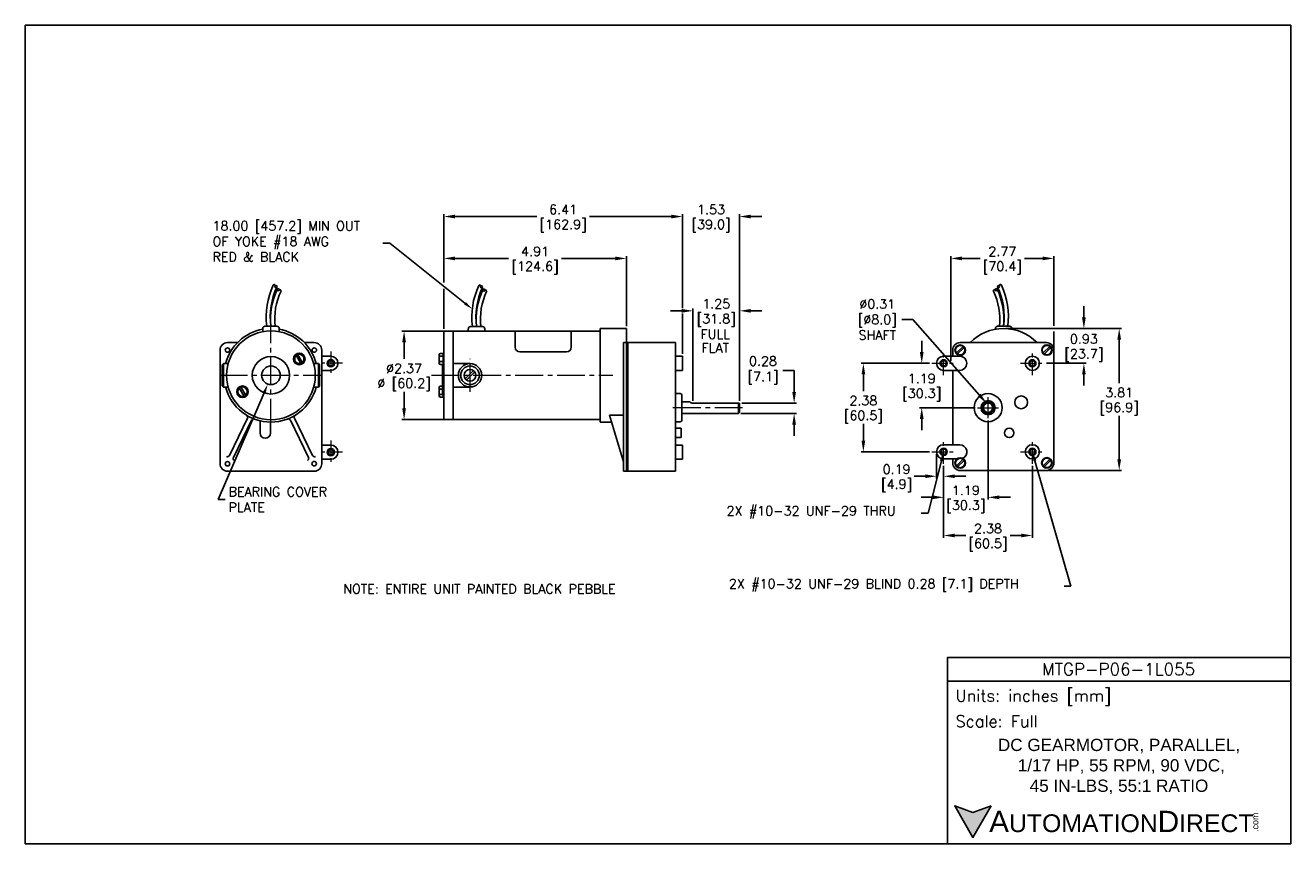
# Model space of a CAD drawing. Extents: x 903.1 to 937.1, y -9.5 to 12.4.
import ezdxf
from ezdxf import colors
from ezdxf.entities.mleader import LeaderData, LeaderLine
from ezdxf.math import Vec2, Vec3

# ---------------------------------------------------------------- set-up
doc = ezdxf.new("R2010")
doc.units = 0
doc.header["$LTSCALE"] = 4
doc.header["$MEASUREMENT"] = 0
doc.linetypes.add('CENTER2', pattern=[1.125, 0.75, -0.125, 0.125, -0.125])
doc.layers.get('0').update_dxf_attribs({"linetype": 'CONTINUOUS'})
doc.layers.get('DEFPOINTS').update_dxf_attribs({"linetype": 'CONTINUOUS'})
for name, color, linetype in [('CENTER', 40, 'CENTER2'), ('DIMENSIONS', 140, 'CONTINUOUS'), ('DIMENSIONS @ 1', 140, 'CONTINUOUS'), ('TEXT', 140, 'CONTINUOUS')]:
    doc.layers.add(name, color=color, linetype=linetype)
doc.styles.add('\\M+2ABAC\\M+2A6A11', font='txt')
doc.styles.add('_TCW_TXTSTY_1', font='ROMANS.SHX', dxfattribs={"height": 0.154839})
doc.styles.add('ROMANS', font='romans.shx')
doc.styles.get("Standard").update_dxf_attribs({"font": 'romans.shx'})
doc.dimstyles.get("Standard").update_dxf_attribs({"dimtxt": 0.25, "dimasz": 0.3, "dimexe": 0.0625, "dimexo": 0.0625, "dimgap": 0.0625, "dimtad": 0, "dimtih": 1, "dimtoh": 1, "dimzin": 0, "dimdsep": 46, "dimtxsty": 'Standard', "dimcen": 0, "dimadec": 0, "dimazin": 0, "dimtfac": 1, "dimtofl": 0, "dimtmove": 0, "dimatfit": 3, "dimfxl": 0, "dimtolj": 1, "dimtzin": 0, "dimarcsym": 0})

# ---------------------------------------------------------------- blocks, each defined once
blk = doc.blocks.new('*D16')
at = {"layer": 'DEFPOINTS', "color": 0, "ltscale": 0.5}
for p in [(920.71, 7.307), (914.296, 4.315), (920.71, 3.636)]:
    blk.add_point(p, dxfattribs=at)
at = {"layer": 'DIMENSIONS', "color": 0, "lineweight": -2, "ltscale": 0.5}
for p, q in [((914.296, 5.531), (914.296, 7.37)), ((914.596, 7.307), (916.792, 7.307)), ((920.41, 7.307), (918.215, 7.307)), ((920.71, 4.844), (920.71, 7.37)), ((914.296, 4.378), (914.296, 5.363)), ((920.71, 3.698), (920.71, 4.701))]:
    blk.add_line(p, q, dxfattribs=at)
at = {"layer": 'DIMENSIONS', "color": 0, "ltscale": 0.5}
for points in [[(914.596, 7.357), (914.596, 7.257), (914.296, 7.307)], [(920.41, 7.357), (920.41, 7.257), (920.71, 7.307)]]:
    blk.add_solid(points, dxfattribs=at)
at = {"layer": 'DIMENSIONS', "color": 0, "ltscale": 0.5, "char_height": 0.25, "attachment_point": 5}
for s, insert in [('\\A1;6.41', (917.503, 7.495)), ('\\A1;[162.9]', (917.503, 7.054))]:
    blk.add_mtext(s, dxfattribs=dict(at, insert=insert))
blk = doc.blocks.new('*D15')
at = {"layer": 'DEFPOINTS', "color": 0, "ltscale": 0.5}
for p in [(914.296, 6.181), (914.296, 4.225), (919.201, 4.298)]:
    blk.add_point(p, dxfattribs=at)
at = {"layer": 'DIMENSIONS', "color": 0, "lineweight": -2, "ltscale": 0.5}
for p, q in [((914.296, 5.531), (914.296, 6.244)), ((914.596, 6.181), (916.038, 6.181)), ((918.901, 6.181), (917.46, 6.181)), ((919.201, 4.36), (919.201, 6.244)), ((914.296, 4.287), (914.296, 5.337))]:
    blk.add_line(p, q, dxfattribs=at)
at = {"layer": 'DIMENSIONS', "color": 0, "ltscale": 0.5}
for points in [[(914.596, 6.231), (914.596, 6.131), (914.296, 6.181)], [(918.901, 6.231), (918.901, 6.131), (919.201, 6.181)]]:
    blk.add_solid(points, dxfattribs=at)
at = {"layer": 'DIMENSIONS', "color": 0, "ltscale": 0.5, "char_height": 0.25, "attachment_point": 5}
for s, insert in [('\\A1;4.91', (916.749, 6.369)), ('\\A1;[124.6]', (916.749, 5.928))]:
    blk.add_mtext(s, dxfattribs=dict(at, insert=insert))
blk = doc.blocks.new('*D2')
at = {"layer": 'DEFPOINTS', "color": 0, "ltscale": 0.5}
for p in [(927.411, 3.364), (925.57, 0.984), (927.411, 0.984)]:
    blk.add_point(p, dxfattribs=at)
at = {"layer": 'DIMENSIONS', "color": 0, "lineweight": -2, "ltscale": 0.5}
for p, q in [((927.348, 3.364), (925.507, 3.364)), ((925.57, 3.064), (925.57, 2.615)), ((925.57, 1.284), (925.57, 1.734)), ((927.348, 0.984), (925.507, 0.984))]:
    blk.add_line(p, q, dxfattribs=at)
at = {"layer": 'DIMENSIONS', "color": 0, "ltscale": 0.5}
for points in [[(925.52, 3.064), (925.62, 3.064), (925.57, 3.364)], [(925.52, 1.284), (925.62, 1.284), (925.57, 0.984)]]:
    blk.add_solid(points, dxfattribs=at)
at = {"layer": 'DIMENSIONS', "color": 0, "ltscale": 0.5, "char_height": 0.25, "attachment_point": 5}
for s, insert in [('\\A1;2.38', (925.57, 2.362)), ('\\A1;[60.5]', (925.57, 1.921))]:
    blk.add_mtext(s, dxfattribs=dict(at, insert=insert))
blk = doc.blocks.new('*D3')
at = {"layer": 'DEFPOINTS', "color": 0, "ltscale": 0.5}
for p in [(930.689, 6.181), (930.689, 3.719), (927.919, 3.364)]:
    blk.add_point(p, dxfattribs=at)
at = {"layer": 'DIMENSIONS', "color": 0, "lineweight": -2, "ltscale": 0.5}
for p, q in [((927.919, 3.427), (927.919, 6.244)), ((928.219, 6.181), (928.712, 6.181)), ((930.389, 6.181), (929.896, 6.181)), ((930.689, 4.37), (930.689, 6.244)), ((930.689, 3.782), (930.689, 4.222))]:
    blk.add_line(p, q, dxfattribs=at)
at = {"layer": 'DIMENSIONS', "color": 0, "ltscale": 0.5}
for points in [[(928.219, 6.231), (928.219, 6.131), (927.919, 6.181)], [(930.389, 6.231), (930.389, 6.131), (930.689, 6.181)]]:
    blk.add_solid(points, dxfattribs=at)
at = {"layer": 'DIMENSIONS', "color": 0, "ltscale": 0.5, "char_height": 0.25, "attachment_point": 5}
for s, insert in [('\\A1;2.77', (929.304, 6.369)), ('\\A1;[70.4]', (929.304, 5.928))]:
    blk.add_mtext(s, dxfattribs=dict(at, insert=insert))
blk = doc.blocks.new('*D4')
at = {"layer": 'DEFPOINTS', "color": 0, "ltscale": 0.5}
for p in [(927.727, 0.667), (930.111, 0.667), (927.727, -1.263)]:
    blk.add_point(p, dxfattribs=at)
at = {"layer": 'DIMENSIONS', "color": 0, "lineweight": -2, "ltscale": 0.5}
for p, q in [((927.727, 0.605), (927.727, -1.326)), ((930.111, 0.605), (930.111, -1.326)), ((928.027, -1.263), (928.327, -1.263)), ((929.811, -1.263), (929.512, -1.263))]:
    blk.add_line(p, q, dxfattribs=at)
at = {"layer": 'DIMENSIONS', "color": 0, "ltscale": 0.5}
for points in [[(928.027, -1.213), (928.027, -1.313), (927.727, -1.263)], [(929.811, -1.213), (929.811, -1.313), (930.111, -1.263)]]:
    blk.add_solid(points, dxfattribs=at)
at = {"layer": 'DIMENSIONS', "color": 0, "ltscale": 0.5, "char_height": 0.25, "attachment_point": 5}
for s, insert in [('\\A1;2.38', (928.919, -1.076)), ('\\A1;[60.5]', (928.919, -1.516))]:
    blk.add_mtext(s, dxfattribs=dict(at, insert=insert))
blk = doc.blocks.new('*D5')
at = {"layer": 'DEFPOINTS', "color": 0, "ltscale": 0.5}
for p in [(927.536, 0.984), (927.727, 0.579), (927.536, 0.329)]:
    blk.add_point(p, dxfattribs=at)
at = {"layer": 'DIMENSIONS', "color": 0, "lineweight": -2, "ltscale": 0.5}
for p, q in [((927.536, 0.921), (927.536, 0.266)), ((927.727, 0.516), (927.727, 0.266)), ((927.236, 0.329), (926.936, 0.329)), ((928.027, 0.329), (928.327, 0.329))]:
    blk.add_line(p, q, dxfattribs=at)
at = {"layer": 'DIMENSIONS', "color": 0, "ltscale": 0.5}
for points in [[(927.236, 0.379), (927.236, 0.279), (927.536, 0.329)], [(928.027, 0.379), (928.027, 0.279), (927.727, 0.329)]]:
    blk.add_solid(points, dxfattribs=at)
at = {"layer": 'DIMENSIONS', "color": 0, "ltscale": 0.5, "char_height": 0.25, "attachment_point": 5}
for s, insert in [('\\A1;0.19', (926.463, 0.516)), ('\\A1;[4.9]', (926.463, 0.076))]:
    blk.add_mtext(s, dxfattribs=dict(at, insert=insert))
blk = doc.blocks.new('*D6')
at = {"layer": 'DEFPOINTS', "color": 0, "ltscale": 0.5}
for p in [(928.921, 1.888), (927.727, 0.667), (927.727, -0.237)]:
    blk.add_point(p, dxfattribs=at)
at = {"layer": 'DIMENSIONS', "color": 0, "lineweight": -2, "ltscale": 0.5}
for p, q in [((928.921, 1.825), (928.921, -0.299)), ((927.727, 0.605), (927.727, -0.299)), ((927.427, -0.237), (927.127, -0.237)), ((929.221, -0.237), (929.521, -0.237))]:
    blk.add_line(p, q, dxfattribs=at)
at = {"layer": 'DIMENSIONS', "color": 0, "ltscale": 0.5}
for points in [[(927.427, -0.187), (927.427, -0.287), (927.727, -0.237)], [(929.221, -0.187), (929.221, -0.287), (928.921, -0.237)]]:
    blk.add_solid(points, dxfattribs=at)
at = {"layer": 'DIMENSIONS', "color": 0, "ltscale": 0.5, "char_height": 0.25, "attachment_point": 5}
for s, insert in [('\\A1;1.19', (928.324, -0.049)), ('\\A1;[30.3]', (928.324, -0.49))]:
    blk.add_mtext(s, dxfattribs=dict(at, insert=insert))
blk = doc.blocks.new('*D7')
at = {"layer": 'DEFPOINTS', "color": 0, "ltscale": 0.5}
for p in [(922.244, 7.307), (920.71, 3.556), (922.244, 2.293)]:
    blk.add_point(p, dxfattribs=at)
at = {"layer": 'DIMENSIONS', "color": 0, "lineweight": -2, "ltscale": 0.5}
for p, q in [((920.41, 7.307), (920.11, 7.307)), ((920.71, 4.858), (920.71, 7.37)), ((922.244, 2.356), (922.244, 7.37)), ((922.544, 7.307), (922.844, 7.307)), ((920.71, 3.618), (920.71, 4.686))]:
    blk.add_line(p, q, dxfattribs=at)
at = {"layer": 'DIMENSIONS', "color": 0, "ltscale": 0.5}
for points in [[(920.41, 7.357), (920.41, 7.257), (920.71, 7.307)], [(922.544, 7.357), (922.544, 7.257), (922.244, 7.307)]]:
    blk.add_solid(points, dxfattribs=at)
at = {"layer": 'DIMENSIONS', "color": 0, "ltscale": 0.5, "char_height": 0.25, "attachment_point": 5}
for s, insert in [('\\A1;1.53', (921.477, 7.495)), ('\\A1;[39.0]', (921.477, 7.054))]:
    blk.add_mtext(s, dxfattribs=dict(at, insert=insert))
blk = doc.blocks.new('*D8')
at = {"layer": 'DEFPOINTS', "color": 0, "ltscale": 0.5}
for p in [(929.338, 4.298), (930.428, 3.364), (931.495, 3.364)]:
    blk.add_point(p, dxfattribs=at)
at = {"layer": 'DIMENSIONS', "color": 0, "lineweight": -2, "ltscale": 0.5}
for p, q in [((931.495, 4.598), (931.495, 4.898)), ((929.4, 4.298), (931.557, 4.298)), ((930.49, 3.364), (931.557, 3.364)), ((931.495, 3.064), (931.495, 2.764))]:
    blk.add_line(p, q, dxfattribs=at)
at = {"layer": 'DIMENSIONS', "color": 0, "ltscale": 0.5}
for points in [[(931.445, 4.598), (931.545, 4.598), (931.495, 4.298)], [(931.445, 3.064), (931.545, 3.064), (931.495, 3.364)]]:
    blk.add_solid(points, dxfattribs=at)
at = {"layer": 'DIMENSIONS', "color": 0, "ltscale": 0.5, "char_height": 0.25, "attachment_point": 5}
for s, insert in [('\\A1;0.93', (931.495, 4.019)), ('\\A1;[23.7]', (931.495, 3.578))]:
    blk.add_mtext(s, dxfattribs=dict(at, insert=insert))
blk = doc.blocks.new('*D9')
at = {"layer": 'DEFPOINTS', "color": 0, "ltscale": 0.5}
for p in [(922.244, 4.773), (920.991, 2.293), (922.244, 2.293)]:
    blk.add_point(p, dxfattribs=at)
at = {"layer": 'DIMENSIONS', "color": 0, "lineweight": -2, "ltscale": 0.5}
for p, q in [((920.691, 4.773), (920.391, 4.773)), ((920.991, 2.356), (920.991, 4.836)), ((922.244, 2.356), (922.244, 4.836)), ((922.544, 4.773), (922.844, 4.773))]:
    blk.add_line(p, q, dxfattribs=at)
at = {"layer": 'DIMENSIONS', "color": 0, "ltscale": 0.5}
for points in [[(920.691, 4.823), (920.691, 4.723), (920.991, 4.773)], [(922.544, 4.823), (922.544, 4.723), (922.244, 4.773)]]:
    blk.add_solid(points, dxfattribs=at)
at = {"layer": 'DIMENSIONS', "color": 0, "ltscale": 0.5, "char_height": 0.25, "attachment_point": 5}
for s, insert in [('\\A1;1.25', (921.617, 4.961)), ('\\A1;[31.8]', (921.617, 4.52))]:
    blk.add_mtext(s, dxfattribs=dict(at, insert=insert))
blk = doc.blocks.new('*D10')
at = {"layer": 'DEFPOINTS', "color": 0, "ltscale": 0.5}
for p in [(929.4, 4.298), (930.488, 0.484), (932.444, 0.484)]:
    blk.add_point(p, dxfattribs=at)
at = {"layer": 'DIMENSIONS', "color": 0, "lineweight": -2, "ltscale": 0.5}
for p, q in [((929.463, 4.298), (932.506, 4.298)), ((932.444, 3.998), (932.444, 2.831)), ((932.444, 0.784), (932.444, 1.95)), ((930.551, 0.484), (932.506, 0.484))]:
    blk.add_line(p, q, dxfattribs=at)
at = {"layer": 'DIMENSIONS', "color": 0, "ltscale": 0.5}
for points in [[(932.394, 3.998), (932.494, 3.998), (932.444, 4.298)], [(932.394, 0.784), (932.494, 0.784), (932.444, 0.484)]]:
    blk.add_solid(points, dxfattribs=at)
at = {"layer": 'DIMENSIONS', "color": 0, "ltscale": 0.5, "char_height": 0.25, "attachment_point": 5}
for s, insert in [('\\A1;3.81', (932.444, 2.578)), ('\\A1;[96.9]', (932.444, 2.138))]:
    blk.add_mtext(s, dxfattribs=dict(at, insert=insert))
blk = doc.blocks.new('*D11')
at = {"layer": 'DEFPOINTS', "color": 0, "ltscale": 0.5}
for p in [(927.411, 3.364), (927.138, 2.171), (928.638, 2.171)]:
    blk.add_point(p, dxfattribs=at)
at = {"layer": 'DIMENSIONS', "color": 0, "lineweight": -2, "ltscale": 0.5}
for p, q in [((927.138, 3.664), (927.138, 3.964)), ((927.348, 3.364), (927.076, 3.364)), ((928.576, 2.171), (927.076, 2.171)), ((927.138, 1.871), (927.138, 1.571))]:
    blk.add_line(p, q, dxfattribs=at)
at = {"layer": 'DIMENSIONS', "color": 0, "ltscale": 0.5}
for points in [[(927.088, 3.664), (927.188, 3.664), (927.138, 3.364)], [(927.088, 1.871), (927.188, 1.871), (927.138, 2.171)]]:
    blk.add_solid(points, dxfattribs=at)
at = {"layer": 'DIMENSIONS', "color": 0, "ltscale": 0.5, "char_height": 0.25, "attachment_point": 5}
for s, insert in [('\\A1;1.19', (927.138, 2.955)), ('\\A1;[30.3]', (927.138, 2.515))]:
    blk.add_mtext(s, dxfattribs=dict(at, insert=insert))
blk = doc.blocks.new('*D12')
at = {"layer": 'DEFPOINTS', "color": 0, "ltscale": 0.5}
for p in [(922.244, 2.293), (922.213, 2.014), (923.71, 2.014)]:
    blk.add_point(p, dxfattribs=at)
at = {"layer": 'DIMENSIONS', "color": 0, "lineweight": -2, "ltscale": 0.5}
for p, q in [((923.41, 3.174), (923.71, 3.174)), ((923.71, 3.174), (923.71, 2.893)), ((923.71, 2.593), (923.71, 2.893)), ((922.306, 2.293), (923.772, 2.293)), ((922.276, 2.014), (923.772, 2.014)), ((923.71, 1.714), (923.71, 1.414))]:
    blk.add_line(p, q, dxfattribs=at)
at = {"layer": 'DIMENSIONS', "color": 0, "ltscale": 0.5}
for points in [[(923.66, 2.593), (923.76, 2.593), (923.71, 2.293)], [(923.66, 1.714), (923.76, 1.714), (923.71, 2.014)]]:
    blk.add_solid(points, dxfattribs=at)
at = {"layer": 'DIMENSIONS', "color": 0, "ltscale": 0.5, "insert": (922.788, 3.174), "char_height": 0.25, "attachment_point": 5}
blk.add_mtext('\\A1; 0.28\\P [7.1]', dxfattribs=at)
blk = doc.blocks.new('*D13')
at = {"layer": 'DEFPOINTS', "color": 0, "ltscale": 0.5}
for p in [(914.61, 4.225), (913.229, 1.856), (914.61, 1.856)]:
    blk.add_point(p, dxfattribs=at)
at = {"layer": 'DIMENSIONS', "color": 0, "lineweight": -2, "ltscale": 0.5}
for p, q in [((914.548, 4.225), (913.167, 4.225)), ((913.229, 3.925), (913.229, 3.481)), ((913.229, 2.156), (913.229, 2.6)), ((914.548, 1.856), (913.167, 1.856))]:
    blk.add_line(p, q, dxfattribs=at)
at = {"layer": 'DIMENSIONS', "color": 0, "ltscale": 0.5}
for points in [[(913.179, 3.925), (913.279, 3.925), (913.229, 4.225)], [(913.179, 2.156), (913.279, 2.156), (913.229, 1.856)]]:
    blk.add_solid(points, dxfattribs=at)
at = {"layer": 'DIMENSIONS', "color": 0, "ltscale": 0.5, "char_height": 0.25, "attachment_point": 5}
for s, insert in [('\\A1;%%C2.37', (913.229, 3.228)), ('\\A1;%%C [60.2]', (913.229, 2.788))]:
    blk.add_mtext(s, dxfattribs=dict(at, insert=insert))
blk = doc.blocks.new('*D14')
at = {"layer": 'DEFPOINTS', "color": 0, "ltscale": 0.5}
for p in [(928.88, 2.289), (929.088, 2.053)]:
    blk.add_point(p, dxfattribs=at)
at = {"layer": 'DIMENSIONS', "color": 0, "lineweight": -2, "ltscale": 0.5}
for p, q in [((926.599, 4.54), (926.899, 4.54)), ((926.899, 4.54), (928.682, 2.514))]:
    blk.add_line(p, q, dxfattribs=at)
at = {"layer": 'DIMENSIONS', "color": 0, "ltscale": 0.5}
blk.add_solid([(928.719, 2.547), (928.644, 2.481), (928.88, 2.289)], dxfattribs=at)
at = {"layer": 'DIMENSIONS', "color": 0, "ltscale": 0.5, "insert": (925.858, 4.54), "char_height": 0.25, "attachment_point": 5}
blk.add_mtext('\\A1; ∅0.31\\P [∅8.0]\\P SHAFT', dxfattribs=at)

msp = doc.modelspace()

# ---------------------------------------------------------------- hatches: boundary and pattern name
at = {"layer": 'TEXT'}
msp.add_hatch(color=256, dxfattribs=at).paths.add_polyline_path([(929.006, -8.522), (928.515, -8.701), (928.024, -8.522), (928.515, -9.373)])

# ---------------------------------------------------------------- linework, layer by layer
for p, q in [((909.431, 4.299), (909.431, 4.212)), ((909.491, 4.359), (909.813, 4.359)), ((909.873, 4.299), (909.873, 4.212)), ((914.296, 4.225), (914.296, 1.856)), ((914.296, 4.225), (918.499, 4.225)), ((914.548, 4.225), (914.548, 1.856)), ((914.955, 4.29), (914.955, 4.225)), ((915.016, 4.351), (915.337, 4.351)), ((915.398, 4.29), (915.398, 4.225)), ((916.214, 4.235), (916.214, 3.795)), ((917.723, 4.235), (917.723, 3.795)), ((918.499, 4.298), (918.499, 1.783)), ((919.201, 4.298), (918.499, 4.298)), ((919.201, 0.464), (919.201, 4.298)), ((929.116, 4.299), (929.116, 4.278)), ((929.177, 4.359), (929.499, 4.359)), ((929.559, 4.299), (929.559, 4.278)), ((908.754, 3.921), (908.486, 3.921)), ((910.817, 3.921), (910.55, 3.921)), ((919.128, 0.464), (919.128, 3.921)), ((920.522, 3.921), (919.128, 3.921)), ((919.242, 0.464), (919.242, 3.921)), ((920.522, 0.464), (920.522, 3.921)), ((928.073, 3.642), (928.249, 3.819)), ((928.102, 3.615), (928.276, 3.789)), ((928.172, 3.921), (930.488, 3.921)), ((930.404, 3.642), (930.58, 3.819)), ((930.433, 3.615), (930.608, 3.789)), ((908.285, 3.719), (908.285, 0.665)), ((910.269, 3.481), (910.341, 3.606)), ((910.341, 3.355), (910.269, 3.481)), ((910.457, 3.355), (910.327, 3.581)), ((910.341, 3.606), (910.487, 3.606)), ((910.501, 3.38), (910.37, 3.606)), ((910.559, 3.481), (910.487, 3.606)), ((910.487, 3.355), (910.559, 3.481)), ((911.019, 3.719), (911.019, 0.665)), ((911.262, 3.556), (911.019, 3.556)), ((914.176, 3.596), (914.176, 3.366)), ((914.276, 3.626), (914.206, 3.626)), ((914.276, 3.553), (914.206, 3.553)), ((914.276, 3.408), (914.206, 3.408)), ((914.276, 3.636), (914.276, 3.325)), ((914.296, 3.636), (914.276, 3.636)), ((916.34, 3.669), (917.597, 3.669)), ((920.71, 3.556), (920.522, 3.556)), ((920.71, 3.173), (920.71, 3.556)), ((927.727, 3.556), (928.16, 3.556)), ((927.971, 3.556), (927.971, 3.719)), ((930.689, 0.685), (930.689, 3.719)), ((908.376, 3.355), (908.344, 3.324)), ((908.344, 2.757), (908.344, 3.324)), ((908.376, 2.726), (908.376, 3.355)), ((908.502, 3.355), (908.376, 3.355)), ((910.341, 3.355), (910.487, 3.355)), ((910.928, 3.355), (910.801, 3.355)), ((910.928, 3.355), (910.959, 3.324)), ((910.928, 2.726), (910.928, 3.355)), ((910.959, 2.757), (910.959, 3.324)), ((911.262, 3.173), (911.019, 3.173)), ((914.276, 3.335), (914.206, 3.335)), ((914.265, 3.335), (914.265, 2.538)), ((914.296, 3.325), (914.276, 3.325)), ((914.548, 3.355), (915.001, 3.355)), ((914.874, 2.949), (915.093, 3.168)), ((914.91, 2.913), (915.129, 3.132)), ((920.71, 3.173), (920.522, 3.173)), ((927.727, 3.173), (928.16, 3.173)), ((927.971, 1.175), (927.971, 3.173)), ((908.376, 2.726), (908.344, 2.757)), ((908.502, 2.726), (908.376, 2.726)), ((908.742, 2.601), (908.814, 2.727)), ((908.814, 2.727), (908.96, 2.727)), ((908.974, 2.5), (908.843, 2.727)), ((909.032, 2.601), (908.96, 2.727)), ((910.928, 2.726), (910.801, 2.726)), ((910.928, 2.726), (910.959, 2.757)), ((914.265, 2.746), (914.206, 2.746)), ((914.548, 2.726), (915.001, 2.726)), ((908.814, 2.475), (908.742, 2.601)), ((908.93, 2.475), (908.8, 2.701)), ((908.814, 2.475), (908.96, 2.475)), ((908.96, 2.475), (909.032, 2.601)), ((914.176, 2.716), (914.176, 2.486)), ((914.265, 2.673), (914.206, 2.673)), ((914.276, 2.528), (914.206, 2.528)), ((914.276, 2.455), (914.206, 2.455)), ((914.265, 2.538), (914.296, 2.538)), ((914.276, 2.538), (914.276, 2.445)), ((914.296, 2.445), (914.276, 2.445)), ((920.645, 2.548), (920.522, 2.548)), ((920.695, 1.844), (920.695, 2.498)), ((920.905, 2.328), (920.695, 2.328)), ((922.244, 2.293), (920.991, 2.293)), ((922.213, 2.014), (922.213, 2.293)), ((922.213, 2.014), (922.244, 2.044)), ((922.244, 2.044), (922.244, 2.293)), ((928.823, 2.293), (929.02, 2.293)), ((909.022, 1.888), (908.534, 0.886)), ((909.131, 1.835), (908.642, 0.833)), ((909.359, 1.492), (909.359, 1.818)), ((909.641, 1.492), (909.641, 1.784)), ((910.173, 1.835), (910.661, 0.833)), ((910.281, 1.888), (910.77, 0.886)), ((914.296, 1.856), (918.499, 1.856)), ((918.806, 1.783), (918.499, 1.783)), ((919.128, 1.973), (918.749, 1.973)), ((918.749, 1.973), (919.128, 0.715)), ((920.645, 1.794), (920.522, 1.794)), ((922.213, 2.014), (920.695, 2.014)), ((920.676, 1.618), (920.522, 1.618)), ((920.676, 1.366), (920.522, 1.366)), ((920.676, 1.366), (920.676, 1.618)), ((911.262, 1.167), (911.019, 1.167)), ((920.71, 1.167), (920.522, 1.167)), ((920.71, 0.785), (920.71, 1.167)), ((927.727, 1.175), (928.16, 1.175)), ((911.262, 0.785), (911.019, 0.785)), ((920.71, 0.785), (920.522, 0.785)), ((927.727, 0.793), (928.081, 0.793)), ((927.971, 0.685), (927.971, 0.793)), ((928.073, 0.608), (928.249, 0.784)), ((928.102, 0.581), (928.276, 0.755)), ((930.401, 0.611), (930.577, 0.787)), ((930.43, 0.584), (930.605, 0.758)), ((910.817, 0.464), (908.486, 0.464)), ((920.522, 0.464), (919.128, 0.464)), ((928.172, 0.484), (930.488, 0.484))]:
    msp.add_line(p, q)
for centre, radius in [((909.787, 5.425), 0.028), ((915.312, 5.417), 0.028), ((929.203, 5.425), 0.028), ((909.848, 5.34), 0.028), ((915.373, 5.331), 0.028), ((929.141, 5.34), 0.028), ((909.652, 3.041), 1.192), ((908.486, 3.719), 0.0603), ((910.817, 3.719), 0.0603), ((928.172, 3.716), 0.141), ((928.172, 3.719), 0.126), ((930.503, 3.719), 0.141), ((930.503, 3.719), 0.126), ((909.652, 3.041), 0.503), ((910.414, 3.481), 0.156), ((911.262, 3.364), 0.0971), ((911.262, 3.364), 0.0704), ((927.727, 3.364), 0.0971), ((927.727, 3.364), 0.0704), ((930.111, 3.364), 0.191), ((930.111, 3.364), 0.0971), ((930.111, 3.364), 0.0704), ((909.652, 3.041), 0.251), ((915.001, 3.041), 0.314), ((915.001, 3.041), 0.251), ((915.001, 3.041), 0.157), ((908.887, 2.601), 0.156), ((928.921, 2.171), 0.377), ((929.81, 2.315), 0.172), ((928.921, 2.171), 0.189), ((928.921, 2.171), 0.157), ((929.491, 1.492), 0.126), ((911.262, 0.976), 0.0971), ((911.262, 0.976), 0.0704), ((927.727, 0.984), 0.0971), ((927.727, 0.984), 0.0704), ((930.111, 0.984), 0.191), ((930.111, 0.984), 0.0971), ((930.111, 0.984), 0.0704), ((908.486, 0.665), 0.0603), ((910.814, 0.668), 0.0603), ((928.172, 0.685), 0.141), ((928.172, 0.685), 0.126), ((930.5, 0.688), 0.141), ((930.5, 0.688), 0.126)]:
    msp.add_circle(centre, radius)
for centre, radius, start, end in [((911.535, 4.612), 2.012, 155, 187.2167), ((909.737, 5.451), 0.028, 333.3, 154.9373), ((917.06, 4.603), 2.012, 155, 187.2167), ((915.262, 5.442), 0.028, 333.3, 154.9373), ((929.252, 5.451), 0.028, 25.0627, 206.7), ((927.454, 4.612), 2.012, 352.7833, 25), ((911.535, 4.612), 1.9, 155.0502, 187.6439), ((911.543, 4.545), 1.9, 154.8638, 185.5989), ((911.543, 4.545), 1.789, 154.9469, 185.9502), ((909.897, 5.313), 0.028, 333.2761, 151.3), ((917.06, 4.603), 1.9, 155.0502, 187.6439), ((917.068, 4.536), 1.9, 154.8638, 185.5989), ((917.068, 4.536), 1.789, 154.9469, 185.9502), ((915.422, 5.305), 0.028, 333.2761, 151.3), ((929.092, 5.313), 0.028, 28.7, 206.7239), ((927.446, 4.545), 1.789, 354.0498, 25.0531), ((927.446, 4.545), 1.9, 354.4011, 25.1362), ((927.454, 4.612), 1.9, 352.3561, 24.9498), ((909.652, 3.041), 1.257, 100.1368, 165.6058), ((909.491, 4.299), 0.0603, 90, 180), ((909.813, 4.299), 0.0603, 0, 90), ((909.652, 3.041), 1.257, 14.4775, 79.8631), ((915.016, 4.29), 0.0603, 90, 180), ((915.337, 4.29), 0.0603, 0, 90), ((929.338, 3.041), 1.257, 44.427, 135.573), ((929.177, 4.299), 0.0603, 90, 180), ((929.499, 4.299), 0.0603, 0, 90), ((908.486, 3.719), 0.201, 90, 180), ((910.817, 3.719), 0.201, 0, 90), ((916.34, 3.795), 0.126, 180, 270), ((917.597, 3.795), 0.126, 270, 0), ((928.172, 3.719), 0.201, 90, 180), ((930.488, 3.719), 0.201, 0, 90), ((910.414, 3.481), 0.126, 131.537, 288.463), ((910.414, 3.481), 0.126, 311.537, 108.463), ((911.262, 3.364), 0.191, 270, 90), ((914.206, 3.596), 0.0302, 90, 180), ((914.206, 3.583), 0.0302, 180, 270), ((914.206, 3.523), 0.0302, 90, 180), ((914.206, 3.438), 0.0302, 180, 270), ((914.206, 3.378), 0.0302, 90, 180), ((927.727, 3.364), 0.191, 90, 270), ((928.16, 3.364), 0.191, 270, 90), ((914.206, 3.366), 0.0302, 180, 270), ((909.652, 3.041), 1.257, 194.3942, 345.5225), ((908.887, 2.601), 0.126, 311.537, 108.463), ((914.206, 2.716), 0.0302, 90, 180), ((908.887, 2.601), 0.126, 131.537, 288.463), ((914.206, 2.703), 0.0302, 180, 270), ((914.206, 2.643), 0.0302, 90, 180), ((914.206, 2.558), 0.0302, 180, 270), ((914.206, 2.498), 0.0302, 90, 180), ((914.206, 2.486), 0.0302, 180, 270), ((920.645, 2.498), 0.0503, 0, 90), ((920.991, 2.419), 0.126, 226.3857, 270), ((928.921, 2.171), 0.126, 103.0939, 76.9061), ((908.968, 1.914), 0.0603, 333.9999, 58.7441), ((909.185, 1.809), 0.0603, 69.2558, 154), ((910.118, 1.809), 0.0603, 26, 110.7442), ((910.335, 1.914), 0.0603, 121.2559, 206.0001), ((920.645, 1.844), 0.0503, 270, 0), ((909.5, 1.492), 0.141, 180, 0), ((911.262, 0.976), 0.191, 270, 90), ((927.727, 0.984), 0.191, 90, 270), ((928.16, 0.984), 0.191, 294.3106, 90), ((908.48, 0.912), 0.0603, 248.4955, 334), ((908.696, 0.807), 0.0603, 153.9999, 240.7932), ((910.607, 0.807), 0.0603, 299.2068, 26.0001), ((910.824, 0.912), 0.0603, 206, 291.5045), ((928.172, 0.685), 0.201, 180, 270), ((930.488, 0.685), 0.201, 270, 0), ((908.486, 0.665), 0.201, 180, 270), ((910.817, 0.665), 0.201, 270, 0)]:
    msp.add_arc(centre, radius, start, end)
at = {"layer": 'CENTER', "lineweight": 0, "ltscale": 0.25}
for p, q in [((909.652, 1.658), (909.652, 4.423)), ((915.001, 2.601), (915.001, 3.481)), ((908.269, 3.041), (911.035, 3.041)), ((913.965, 3.041), (918.838, 3.041)), ((922.325, 2.171), (920.374, 2.171))]:
    msp.add_line(p, q, dxfattribs=at)
at = {"layer": 'CENTER', "lineweight": 0, "ltscale": 0.125}
for p, q in [((911.262, 3.681), (911.262, 3.048)), ((927.727, 3.048), (927.727, 3.681)), ((930.111, 3.048), (930.111, 3.681)), ((911.579, 3.364), (910.945, 3.364)), ((927.411, 3.364), (928.044, 3.364)), ((929.794, 3.364), (930.428, 3.364)), ((911.262, 1.293), (911.262, 0.659)), ((927.727, 0.667), (927.727, 1.301)), ((930.111, 0.667), (930.111, 1.301)), ((911.579, 0.976), (910.945, 0.976)), ((927.411, 0.984), (928.044, 0.984)), ((929.794, 0.984), (930.433, 0.984))]:
    msp.add_line(p, q, dxfattribs=at)
at = {"layer": 'CENTER', "lineweight": 0}
for p, q in [((928.921, 1.888), (928.921, 2.454)), ((928.638, 2.171), (929.204, 2.171))]:
    msp.add_line(p, q, dxfattribs=at)
at = {"layer": 'DEFPOINTS', "ltscale": 0.5}
msp.add_lwpolyline([(903.052, 12.444), (937.052, 12.444), (937.052, -9.542), (903.052, -9.542)], close=True, dxfattribs=at)
at = {"layer": 'TEXT'}
msp.add_line((927.827, -5.177), (937.052, -5.177), dxfattribs=at)
for points in [[(927.827, -9.542), (927.827, -4.541), (937.052, -4.541), (937.052, -9.542)], [(929.006, -8.522), (928.515, -9.373), (928.024, -8.522), (928.515, -8.701)]]:
    msp.add_lwpolyline(points, close=True, dxfattribs=at)

# ---------------------------------------------------------------- texts
at = {"layer": 'TEXT', "style": '_TCW_TXTSTY_1'}
for s, p in [('FULL', (921.194, 4.018)), ('FLAT', (921.22, 3.653))]:
    msp.add_text(s, height=0.25, dxfattribs=at).set_placement(p)
at = {"layer": 'TEXT', "lineweight": 0, "style": '_TCW_TXTSTY_1'}
msp.add_text('NOTE: ENTIRE UNIT PAINTED BLACK PEBBLE', height=0.25, dxfattribs=at).set_placement((911.595, -2.824))
at = {"layer": 'TEXT'}
for s, insert, char_height, width, attachment_point, style in [('MTGP-P06-1L055', (932.425, -4.854), 0.32884, 6.18989, 5, 'ROMANS'), (' Units: inches [mm]', (927.827, -5.619), 0.31793, 9.22453, 4, 'ROMANS'), (' Scale: Full', (927.827, -6.254), 0.31793, 9.22453, 4, 'ROMANS'), ('{\\fArial|b0|i0|c0|p34;     \\H1.2x;A\\H0.8333x;UTOMATION\\H1.2x;D\\H0.8333x;IRECT}', (928.024, -8.948), 0.47689, 8.07834, 4, '\\M+2ABAC\\M+2A6A11')]:
    msp.add_mtext(s, dxfattribs=dict(at, insert=insert, char_height=char_height, width=width, attachment_point=attachment_point, style=style))
at = {"layer": 'TEXT', "insert": (932.439, -7.467), "char_height": 0.32884, "width": 7.37001, "attachment_point": 5}
msp.add_mtext('{\\fArial|b0|i0|c0|p34;DC GEARMOTOR, PARALLEL,\\P 1/17 HP, 55 RPM, 90 VDC,\\P45 IN-LBS, 55:1 RATIO}', dxfattribs=at)
at = {"layer": 'TEXT', "insert": (936.011, -9.227), "char_height": 0.17168, "width": 0.50875, "attachment_point": 1, "rotation": 90, "style": '\\M+2ABAC\\M+2A6A11'}
msp.add_mtext('{\\fArial|b0|i0|c0|p34;.com}', dxfattribs=at)

# ---------------------------------------------------------------- dimensions: what is measured, and where the dimension line sits
at = {"layer": 'DIMENSIONS @ 1', "ltscale": 0.5}
for base, p1, p2, picture, middle in [((920.71, 7.307), (914.296, 4.315), (920.71, 3.636), '*D16', (917.503, 7.307)), ((922.244, 7.307), (920.71, 3.556), (922.244, 2.293), '*D7', (921.477, 7.307)), ((914.29648, 6.18132), (919.20149, 4.29775), (914.29648, 4.22489), '*D15', (916.74899, 6.18132)), ((930.689, 6.181), (927.919, 3.364), (930.689, 3.719), '*D3', (929.304, 6.181)), ((922.244, 4.773), (920.991, 2.293), (922.244, 2.293), '*D9', (921.617, 4.773)), ((927.727, -0.237), (928.921, 1.888), (927.727, 0.667), '*D6', (928.324, -0.237)), ((927.536, 0.329), (927.727, 0.579), (927.536, 0.984), '*D5', (926.463, 0.329)), ((927.727, -1.263), (930.111, 0.667), (927.727, 0.667), '*D4', (928.919, -1.263))]:
    dim = msp.add_linear_dim(base=base, p1=p1, p2=p2, dimstyle='Standard', override={"dimscale": 1, "dimpost": '\\X', "dimtix": 0, "dimtofl": 0, "dimtmove": 0, "dimatfit": 3}, dxfattribs=at)
    dim.commit()
    dim.dimension.update_dxf_attribs({"geometry": picture, "text_midpoint": middle})
dim = msp.add_diameter_dim_2p(p1=(929.088, 2.053), p2=(928.88, 2.289), text=' <>\\P SHAFT', dimstyle='Standard', override={"dimscale": 1, "dimpost": '\\X', "dimtix": 0, "dimtofl": 0, "dimtmove": 0, "dimatfit": 3}, dxfattribs=at)
dim.commit()
dim.dimension.update_dxf_attribs({"geometry": '*D14', "text_midpoint": (925.858, 4.54), "dimtype": 131})
for base, p1, p2, picture, middle in [((931.495, 3.364), (929.338, 4.298), (930.428, 3.364), '*D8', (931.495, 3.831)), ((932.444, 0.484), (929.4, 4.298), (930.488, 0.484), '*D10', (932.444, 2.391)), ((927.138, 2.171), (927.411, 3.364), (928.638, 2.171), '*D11', (927.138, 2.768)), ((925.57, 0.984), (927.411, 3.364), (927.411, 0.984), '*D2', (925.57, 2.174))]:
    dim = msp.add_linear_dim(base=base, p1=p1, p2=p2, angle=90, dimstyle='Standard', override={"dimscale": 1, "dimpost": '\\X', "dimtix": 0, "dimtofl": 0, "dimtmove": 0, "dimatfit": 3}, dxfattribs=at)
    dim.commit()
    dim.dimension.update_dxf_attribs({"geometry": picture, "text_midpoint": middle})
dim = msp.add_linear_dim(base=(913.229, 1.856), p1=(914.61, 4.225), p2=(914.61, 1.856), angle=90, text='%%C<>%%C[]', dimstyle='Standard', override={"dimscale": 1, "dimpost": '\\X', "dimtix": 0, "dimtofl": 0, "dimtmove": 0, "dimatfit": 3}, dxfattribs=at)
dim.commit()
dim.dimension.update_dxf_attribs({"geometry": '*D13', "text_midpoint": (913.229, 3.041)})
dim = msp.add_linear_dim(base=(923.71, 2.014), p1=(922.244, 2.293), p2=(922.213, 2.014), angle=90, text=' <>', dimstyle='Standard', override={"dimscale": 1, "dimpost": '\\X', "dimtix": 0, "dimtofl": 0, "dimtmove": 1, "dimatfit": 3}, dxfattribs=at)
dim.commit()
dim.dimension.update_dxf_attribs({"geometry": '*D12', "text_midpoint": (923.303, 3.174), "dimtype": 128})

# ---------------------------------------------------------------- leaders
at = {"layer": 'DIMENSIONS'}
ml = msp.add_multileader_mtext('Standard', dxfattribs=at)
ml.set_content('2X #10-32 UNF-29 BLIND 0.28 [7.1] DEPTH', color=256)
ml.set_leader_properties()
ml.build(insert=Vec2(0, 0))
ml.multileader.update_dxf_attribs({"text_left_attachment_type": 2, "text_right_attachment_type": 2, "dogleg_length": 0.36, "arrow_head_size": 0.25})
ctx = ml.context
ctx.base_point, ctx.char_height, ctx.arrow_head_size, ctx.landing_gap_size, ctx.plane_origin = Vec3(921.867, -2.624), 0.25, 0.25, 0.09, Vec3(931.265, -0.144)
ctx.left_attachment, ctx.right_attachment = 2, 2
notes = []
notes.append((ctx, [(1, (1, 1, 0), (931.148, -2.624), (-1, 0), 0.185, [(0, [(930.111, 0.984)], 0, [])])]))
ctx.mtext.insert, ctx.mtext.flow_direction = Vec3(921.957, -2.434), 5
at = {"layer": 'TEXT'}
ml = msp.add_multileader_mtext('Standard', dxfattribs=at)
ml.set_content('18.00 [457.2] MIN OUT \\POF YOKE #18 AWG\\PRED & BLACK', color=256)
ml.set_leader_properties()
ml.build(insert=Vec2(0, 0))
ml.multileader.update_dxf_attribs({"text_left_attachment_type": 2, "text_right_attachment_type": 2, "dogleg_length": 0.36, "arrow_head_size": 0.25})
ctx = ml.context
ctx.base_point, ctx.char_height, ctx.arrow_head_size, ctx.landing_gap_size, ctx.plane_origin = Vec3(907.992, 6.592), 0.25, 0.25, 0.09, Vec3(918.997, 7.103)
ctx.left_attachment, ctx.right_attachment = 2, 2
notes.append((ctx, [(1, (1, 1, 0), (912.845, 6.592), (-1, 0), 0.185, [(0, [(915.06, 4.822)], 0, [])])]))
ctx.mtext.insert, ctx.mtext.flow_direction = Vec3(908.082, 7.181), 5
ml = msp.add_multileader_mtext('Standard', dxfattribs=at)
ml.set_content('BEARING COVER\\PPLATE', color=256)
ml.set_leader_properties()
ml.build(insert=Vec2(0, 0))
ml.multileader.update_dxf_attribs({"text_left_attachment_type": 2, "text_right_attachment_type": 2, "dogleg_length": 0.36, "arrow_head_size": 0.25})
ctx = ml.context
ctx.base_point, ctx.char_height, ctx.arrow_head_size, ctx.landing_gap_size, ctx.plane_origin = Vec3(908.422, -0.295), 0.25, 0.25, 0.09, Vec3(910.965, 1.935)
ctx.left_attachment, ctx.right_attachment = 2, 2
notes.append((ctx, [(0, (1, 1, 0), (908.237, -0.295), (1, 0), 0.185, [(0, [(909.568, 2.803)], 0, [])])]))
ctx.mtext.insert, ctx.mtext.flow_direction = Vec3(908.512, 0.038), 5
ml = msp.add_multileader_mtext('Standard', dxfattribs=at)
ml.set_content('2X #10-32 UNF-29 THRU', color=256)
ml.set_leader_properties()
ml.build(insert=Vec2(0, 0))
ml.multileader.update_dxf_attribs({"text_left_attachment_type": 2, "text_right_attachment_type": 2, "dogleg_length": 0.36, "arrow_head_size": 0.25})
ctx = ml.context
ctx.base_point, ctx.char_height, ctx.arrow_head_size, ctx.landing_gap_size, ctx.plane_origin = Vec3(921.804, -0.664), 0.25, 0.25, 0.09, Vec3(928.92, -0.243)
ctx.left_attachment, ctx.right_attachment = 2, 2
notes.append((ctx, [(1, (1, 1, 0), (927.311, -0.664), (-1, 0), 0.185, [(0, [(927.727, 0.984)], 0, [])])]))
ctx.mtext.insert, ctx.mtext.flow_direction = Vec3(921.894, -0.474), 5
for ctx, leaders in notes:
    for number, flags, end, landing, length, lines in leaders:
        leader = LeaderData()
        leader.index, (leader.has_last_leader_line, leader.has_dogleg_vector, leader.attachment_direction) = number, flags
        leader.last_leader_point, leader.dogleg_vector, leader.dogleg_length = Vec3(end), Vec3(landing), length
        for number, points, colour, breaks in lines:
            line = LeaderLine()
            line.index, line.vertices, line.color, line.breaks = number, Vec3.list(points), colors.encode_raw_color(colour), breaks
            leader.lines.append(line)
        ctx.leaders.append(leader)

doc.saveas('drawing.dxf')
